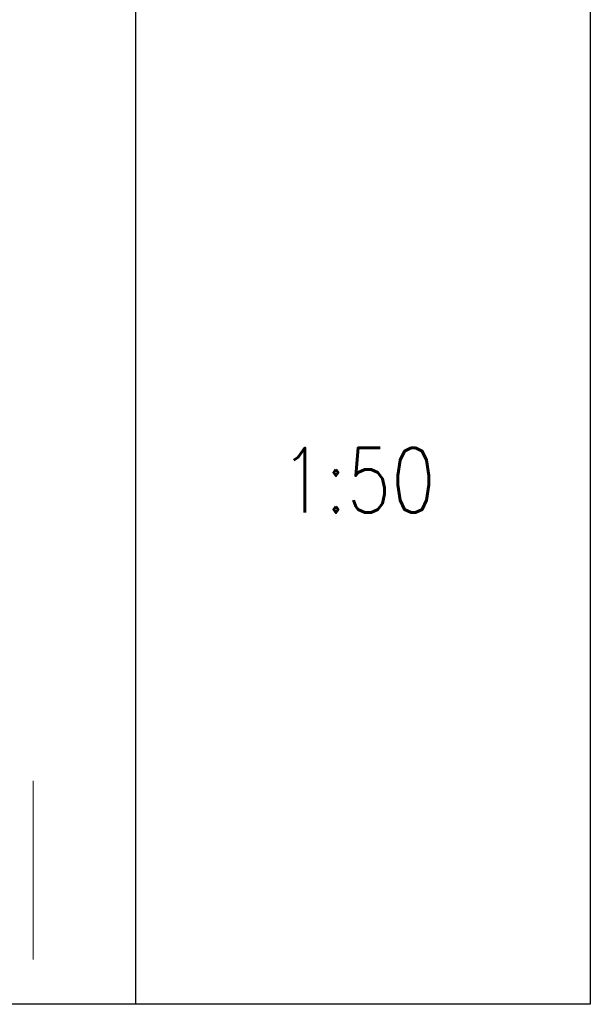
# Model space of a CAD drawing. Extents: x -1474 to 103285, y -318 to 75879.
# Tile 8 of 11: x 41273 to 53646, y 33210 to 54544. Entities that reach past the tile are written whole.
import ezdxf

# ---------------------------------------------------------------- set-up
doc = ezdxf.new("R2010")
doc.units = 0
doc.header["$LTSCALE"] = 8
doc.header["$MEASUREMENT"] = 0
doc.layers.add('P-Linia3', color=6, linetype='Continuous', lineweight=60)
doc.layers.add('P-Opis', color=1, linetype='Continuous', lineweight=18)
doc.styles.add('SIMPLEX', font='simplex.shx', dxfattribs={"width": 0.8})

msp = doc.modelspace()

# ---------------------------------------------------------------- linework, layer by layer
for p, q in [((43785.20768, 75878.71132), (43785.20768, 33210.17679)), ((53646.34407, 75878.71132), (53646.34407, 33210.17679)), ((53646.34407, 33210.17679), (28900.37442, 33210.17679))]:
    msp.add_line(p, q)
at = {"layer": 'P-Opis'}
msp.add_line((41563.49683, 34178.73108), (41563.49683, 38049.39193), dxfattribs=at)

# ---------------------------------------------------------------- texts
at = {"layer": 'P-Linia3', "color": 6, "linetype": 'Continuous', "insert": (48609.87323, 44564.98967), "char_height": 1400, "attachment_point": 5, "style": 'SIMPLEX'}
msp.add_mtext('{\\Fsimplex.shx|c238;1:50}', dxfattribs=at)

doc.saveas('drawing.dxf')
